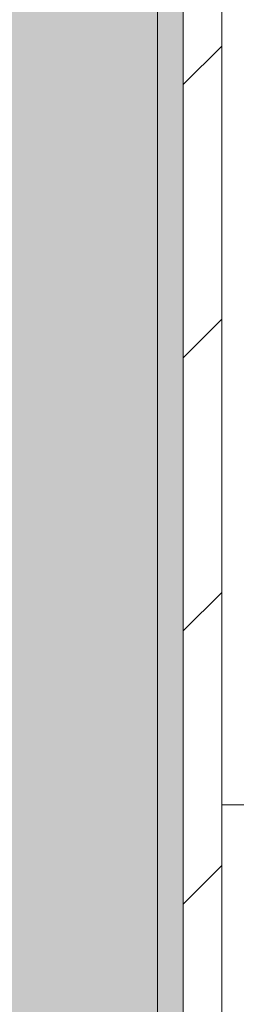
# Model space of a CAD drawing. Header units: millimetres. Extents: x 5980700 to 6194397, y -12939 to 2351883.
# Tile 55 of 124: x 6036105 to 6036189, y -7831 to -7448. Entities that reach past the tile are written whole.
import ezdxf

# ---------------------------------------------------------------- set-up
doc = ezdxf.new("R2010")
doc.units = ezdxf.units.MM
for name, color, linetype, lineweight in [('A-FLOR-PATT', 8, 'Continuous', 18), ('A-WALL', 113, 'Continuous', 18), ('A-WALL-PATT', 111, 'Continuous', 25)]:
    doc.layers.add(name, color=color, linetype=linetype, lineweight=lineweight)

# ---------------------------------------------------------------- blocks, each defined once
blk = doc.blocks.new('BE-PMSa-MOD-ARQ-CONEXAODOFUTURO-EX-000-R_rvt-1-PLANTA DE CAIMENTO DE PISOS - TÉRREO')
at = {"layer": 'A-FLOR-PATT', "lineweight": 5}
h = blk.add_hatch(dxfattribs=at)
h.set_pattern_fill('FP_19', color=71, style=0, pattern_type=2)
h.set_pattern_definition([(0, (1076.385, -4153.340999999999), (0, 450), []), (90, (1076.385, -4153.340999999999), (-450, 2.755455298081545e-14), [])])
h.paths.add_polyline_path([(-1408.117406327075, -6885.841005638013), (-1448.117406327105, -6885.841005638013), (-1448.117406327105, -6165.841005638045), (-1458.117406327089, -6165.841005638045), (-1458.117406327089, -6154.841005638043), (-1478.122472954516, -6154.841005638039), (-1478.122472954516, -6265.841005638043), (-1497.12247295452, -6265.841005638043), (-1497.12247295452, -6135.841005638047), (-1458.117406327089, -6135.841005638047), (-1458.117406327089, -6125.841005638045), (-1448.117406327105, -6125.841005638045), (-1448.117406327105, -6085.84100563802), (-1408.117406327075, -6085.84100563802), (-1408.117406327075, -6125.841005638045), (-1398.117406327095, -6125.841005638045), (-1398.117406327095, -6135.841005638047), (-1359.11233969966, -6135.841005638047), (-1359.11233969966, -6265.841005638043), (-1378.112339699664, -6265.841005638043), (-1379.117406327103, -6154.841005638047), (-1398.117406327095, -6154.841005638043), (-1398.117406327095, -6165.841005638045), (-1408.117406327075, -6165.841005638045), (-1408.117406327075, -6804.748590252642)])
h.paths.add_polyline_path([(-422.2840729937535, -6885.841005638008), (-462.2840729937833, -6885.841005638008), (-462.2840729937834, -6165.841005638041), (-472.284072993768, -6165.841005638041), (-472.284072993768, -6154.841005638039), (-492.2891396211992, -6154.841005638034), (-492.2891396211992, -6265.841005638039), (-511.2891396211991, -6265.841005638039), (-511.2891396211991, -6135.841005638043), (-472.284072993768, -6135.841005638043), (-472.284072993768, -6125.841005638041), (-462.2840729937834, -6125.841005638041), (-462.2840729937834, -6085.841005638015), (-422.2840729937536, -6085.841005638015), (-422.2840729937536, -6125.841005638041), (-412.2840729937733, -6125.841005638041), (-412.2840729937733, -6135.841005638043), (-373.2790063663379, -6135.841005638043), (-373.2790063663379, -6265.841005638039), (-392.2790063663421, -6265.841005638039), (-393.2840729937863, -6154.841005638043), (-412.2840729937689, -6154.841005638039), (-412.2840729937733, -6165.841005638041), (-422.2840729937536, -6165.841005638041), (-422.2840729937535, -6804.748590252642)])
h.paths.add_polyline_path([(563.5492603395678, -6885.841005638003), (523.5492603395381, -6885.841005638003), (523.5492603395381, -6165.841005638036), (513.5492603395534, -6165.841005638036), (513.5492603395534, -6154.84100563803), (493.5441937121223, -6154.841005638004), (493.5441937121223, -6265.841005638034), (474.5441937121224, -6265.841005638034), (474.5441937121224, -6135.841005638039), (513.5492603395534, -6135.841005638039), (513.5492603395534, -6125.841005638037), (523.5492603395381, -6125.841005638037), (523.5492603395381, -6085.841005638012), (563.5492603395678, -6085.841005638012), (563.5492603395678, -6125.841005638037), (573.5492603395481, -6125.841005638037), (573.5492603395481, -6135.841005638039), (612.5543269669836, -6135.841005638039), (612.5543269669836, -6265.841005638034), (593.5543269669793, -6265.841005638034), (592.5492603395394, -6154.841005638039), (573.5492603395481, -6154.841005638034), (573.5492603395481, -6165.841005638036), (563.5492603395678, -6165.841005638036), (563.5492603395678, -6804.748590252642)])
h.paths.add_polyline_path([(1549.382593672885, -6885.841005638), (1509.382593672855, -6885.841005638), (1509.382593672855, -6165.841005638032), (1499.38259367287, -6165.841005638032), (1499.38259367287, -6154.841005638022), (1479.377527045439, -6154.841005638), (1479.377527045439, -6265.84100563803), (1460.377527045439, -6265.84100563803), (1460.377527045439, -6135.841005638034), (1499.38259367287, -6135.841005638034), (1499.38259367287, -6125.841005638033), (1509.382593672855, -6125.841005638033), (1509.382593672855, -6085.841005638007), (1549.382593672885, -6085.841005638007), (1549.382593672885, -6125.841005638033), (1559.382593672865, -6125.841005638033), (1559.382593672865, -6135.841005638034), (1598.387660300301, -6135.841005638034), (1598.387660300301, -6265.84100563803), (1579.387660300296, -6265.84100563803), (1578.382593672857, -6154.841005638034), (1559.382593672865, -6154.84100563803), (1559.382593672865, -6165.841005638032), (1549.382593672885, -6165.841005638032), (1549.382593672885, -6839.505983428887)])
h.paths.add_polyline_path([(-3379.784072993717, -6885.841005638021), (-3419.784072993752, -6885.841005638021), (-3419.784072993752, -6165.841005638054), (-3429.784072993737, -6165.841005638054), (-3429.784072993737, -6154.841005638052), (-3449.789139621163, -6154.841005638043), (-3449.789139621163, -6265.841005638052), (-3468.789139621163, -6265.841005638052), (-3468.789139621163, -6135.841005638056), (-3429.784072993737, -6135.841005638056), (-3429.784072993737, -6125.841005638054), (-3419.784072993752, -6125.841005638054), (-3419.784072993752, -6085.841005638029), (-3379.784072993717, -6085.841005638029), (-3379.784072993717, -6125.841005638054), (-3369.784072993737, -6125.841005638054), (-3369.784072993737, -6135.841005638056), (-3330.779006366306, -6135.841005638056), (-3330.779006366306, -6265.841005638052), (-3349.779006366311, -6265.841005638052), (-3350.784072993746, -6154.841005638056), (-3369.784072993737, -6154.841005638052), (-3369.784072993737, -6165.841005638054), (-3379.784072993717, -6165.841005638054), (-3379.784072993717, -6804.748590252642)])
h.paths.add_polyline_path([(-2393.950739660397, -6885.841005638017), (-2433.950739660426, -6885.841005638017), (-2433.950739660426, -6165.841005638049), (-2443.950739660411, -6165.841005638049), (-2443.950739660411, -6154.841005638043), (-2463.955806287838, -6154.841005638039), (-2463.955806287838, -6265.841005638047), (-2482.955806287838, -6265.841005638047), (-2482.955806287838, -6135.841005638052), (-2443.950739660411, -6135.841005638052), (-2443.950739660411, -6125.84100563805), (-2433.950739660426, -6125.84100563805), (-2433.950739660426, -6085.841005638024), (-2393.950739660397, -6085.841005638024), (-2393.950739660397, -6125.84100563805), (-2383.950739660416, -6125.84100563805), (-2383.950739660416, -6135.841005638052), (-2344.945673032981, -6135.841005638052), (-2344.945673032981, -6265.841005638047), (-2363.945673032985, -6265.841005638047), (-2364.950739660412, -6154.841005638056), (-2383.950739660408, -6154.841005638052), (-2383.950739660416, -6165.841005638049), (-2393.950739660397, -6165.841005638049), (-2393.950739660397, -6804.748590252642)])
h.paths.add_polyline_path([(-1633.586260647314, -8187.825683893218), (-1326.11487301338, -8187.825683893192), (-1326.11487301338, -6915.841005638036), (-1408.117406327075, -6915.841005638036), (-1408.117406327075, -6885.841005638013), (-1222.284072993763, -6885.841005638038), (-1222.284072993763, -6915.841005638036), (-1296.11487301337, -6915.841005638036), (-1296.11487301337, -8187.825683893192), (-340.281539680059, -8187.825683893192), (-340.281539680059, -6915.841005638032), (-422.2840729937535, -6915.841005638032), (-422.2840729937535, -6885.841005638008), (-236.4507396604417, -6885.841005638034), (-236.4507396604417, -6915.841005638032), (-310.281539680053, -6915.841005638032), (-310.2815396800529, -8187.825683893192), (645.5517936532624, -8187.825683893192), (645.5517936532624, -6915.841005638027), (563.5492603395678, -6915.841005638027), (563.5492603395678, -6885.841005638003), (749.3825936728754, -6885.84100563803), (749.3825936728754, -6915.841005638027), (675.5517936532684, -6915.841005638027), (675.5517936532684, -8187.825683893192), (1631.385126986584, -8187.825683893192), (1631.385126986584, -6915.841005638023), (1549.382593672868, -6915.841005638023), (1549.382593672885, -6885.841005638), (1876.385126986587, -6885.841005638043), (1876.385126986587, -5160.841005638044), (1819.382593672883, -5160.84100563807), (1819.382593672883, -5130.841005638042), (1876.385126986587, -5130.841005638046), (1876.385126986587, -3880.841005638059), (1437.385126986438, -3880.841005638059), (1436.385126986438, -3898.231985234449), (1424.554938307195, -3898.231985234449), (1424.554938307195, -3931.218364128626), (1419.460598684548, -3931.218364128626), (1419.460598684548, -3946.925911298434), (1413.385126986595, -3946.925911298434), (1413.385126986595, -3958.858886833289), (1444.385126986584, -3958.858886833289), (1444.385126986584, -3970.828505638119), (1370.385126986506, -3970.828505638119), (1370.385126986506, -3958.948636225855), (1401.385126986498, -3958.858886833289), (1401.385126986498, -3946.925911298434), (1395.309655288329, -3946.925911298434), (1395.309655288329, -3931.218364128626), (1390.215315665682, -3931.218364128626), (1390.215315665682, -3898.231985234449), (1377.385126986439, -3897.231985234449), (1377.385126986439, -3880.841005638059), (938.3851269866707, -3880.841005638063), (938.385126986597, -5130.841005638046), (1019.382593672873, -5130.841005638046), (1019.382593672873, -5160.841005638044), (816.3825936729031, -5160.84100563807), (816.3825936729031, -5130.841005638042), (908.3851269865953, -5130.841005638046), (908.3851269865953, -3880.841005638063), (469.3851269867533, -3880.841005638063), (468.3851269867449, -3898.231985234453), (456.554938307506, -3898.231985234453), (456.554938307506, -3931.21836412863), (451.4605986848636, -3931.21836412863), (451.4605986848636, -3946.925911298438), (445.3851269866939, -3946.925911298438), (445.3851269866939, -3958.948636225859), (476.3851269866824, -3958.948636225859), (476.3851269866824, -3970.828505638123), (402.3851269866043, -3970.828505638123), (402.3851269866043, -3958.858886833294), (433.3851269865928, -3958.858886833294), (433.3851269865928, -3946.925911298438), (427.3096552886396, -3946.925911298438), (427.3096552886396, -3931.21836412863), (422.2153156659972, -3931.21836412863), (422.2153156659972, -3898.231985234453), (409.3851269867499, -3897.231985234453), (409.3851269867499, -3880.841005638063), (-29.61487301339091, -3880.841005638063), (-29.61487301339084, -5130.841005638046), (16.38259367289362, -5130.841005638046), (16.38259367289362, -5160.841005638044), (-116.6174063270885, -5160.84100563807), (-116.6174063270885, -5130.841005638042), (-59.61487301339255, -5130.841005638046), (-59.61487301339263, -3880.841005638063), (-498.6148730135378, -3880.841005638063), (-499.6148730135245, -3898.231985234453), (-511.4450616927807, -3898.231985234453), (-511.4450616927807, -3931.21836412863), (-516.5394013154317, -3931.21836412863), (-516.5394013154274, -3946.925911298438), (-522.6148730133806, -3946.925911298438), (-522.6148730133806, -3958.858886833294), (-491.6148730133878, -3958.858886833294), (-491.6148730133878, -3970.828505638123), (-565.614873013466, -3970.828505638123), (-565.614873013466, -3958.948636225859), (-534.6148730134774, -3958.858886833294), (-534.6148730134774, -3946.925911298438), (-540.6903447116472, -3946.925911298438), (-540.6903447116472, -3931.21836412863), (-545.7846843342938, -3931.21836412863), (-545.7846843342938, -3898.231985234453), (-558.6148730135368, -3897.231985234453), (-558.6148730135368, -3880.841005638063), (-997.6148730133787, -3880.841005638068), (-997.6148730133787, -5130.841005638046), (-916.6174063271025, -5130.841005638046), (-916.6174063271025, -5160.841005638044), (-1084.617406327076, -5160.84100563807), (-1084.617406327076, -5130.841005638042), (-1027.61487301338, -5130.841005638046), (-1027.614873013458, -3880.841005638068), (-1466.614873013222, -3880.841005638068), (-1467.614873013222, -3898.231985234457), (-1479.44506169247, -3898.231985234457), (-1479.44506169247, -3931.218364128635), (-1484.539401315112, -3931.218364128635), (-1484.539401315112, -3946.925911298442), (-1490.614873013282, -3946.925911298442), (-1490.614873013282, -3958.948636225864), (-1459.614873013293, -3958.948636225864), (-1459.614873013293, -3970.828505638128), (-1533.614873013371, -3970.828505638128), (-1533.614873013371, -3958.858886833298), (-1502.614873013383, -3958.858886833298), (-1502.614873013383, -3946.925911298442), (-1508.690344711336, -3946.925911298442), (-1508.690344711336, -3931.218364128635), (-1513.784684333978, -3931.218364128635), (-1513.784684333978, -3898.231985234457), (-1526.614873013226, -3897.231985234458), (-1526.614873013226, -3880.841005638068), (-1965.614873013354, -3880.841005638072), (-1965.614873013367, -5130.841005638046), (-1884.61740632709, -5130.841005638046), (-1884.61740632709, -5160.841005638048), (-2052.617406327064, -5160.84100563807), (-2052.617406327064, -5130.841005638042), (-1995.614873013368, -5130.841005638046), (-1995.614873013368, -3880.841005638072), (-2434.614873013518, -3880.841005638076), (-2435.614873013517, -3898.231985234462), (-2447.445061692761, -3898.231985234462), (-2447.445061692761, -3931.218364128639), (-2452.539401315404, -3931.218364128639), (-2452.539401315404, -3946.925911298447), (-2458.614873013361, -3946.925911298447), (-2458.614873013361, -3958.858886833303), (-2427.614873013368, -3958.858886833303), (-2427.614873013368, -3970.828505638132), (-2501.614873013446, -3970.828505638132), (-2501.614873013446, -3958.948636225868), (-2470.614873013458, -3958.858886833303), (-2470.614873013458, -3946.925911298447), (-2476.690344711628, -3946.925911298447), (-2476.690344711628, -3931.218364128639), (-2481.78468433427, -3931.218364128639), (-2481.78468433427, -3898.231985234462), (-2494.614873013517, -3897.231985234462), (-2494.614873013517, -3880.841005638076), (-2933.614873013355, -3880.841005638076), (-2933.614873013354, -5130.841005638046), (-2852.617406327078, -5130.841005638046), (-2852.617406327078, -5160.841005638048), (-2963.614873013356, -5160.841005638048), (-2963.614873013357, -3730.841005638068), (-273.614873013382, -3730.841005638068), (-273.6148730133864, -1905.841005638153), (-333.6148730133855, -1905.841005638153), (-333.6148730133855, -1920.841005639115), (-403.6148730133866, -1920.841005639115), (-403.6148730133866, -1905.841005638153), (-413.6148730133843, -1905.841005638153), (-413.6148730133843, -2645.841005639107), (-403.614873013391, -2645.841005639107), (-403.614873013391, -2656.841005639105), (-383.6098063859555, -2656.841005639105), (-383.6098063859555, -2545.841005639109), (-364.6098063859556, -2545.841005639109), (-364.6098063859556, -2675.841005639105), (-403.614873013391, -2675.841005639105), (-403.614873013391, -2685.841005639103), (-413.6148730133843, -2685.841005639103), (-413.6148730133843, -2725.841005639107), (-443.614873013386, -2725.841005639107), (-443.614873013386, -2685.841005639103), (-453.6148730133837, -2685.841005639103), (-453.6148730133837, -2675.841005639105), (-492.6199396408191, -2675.841005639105), (-492.6199396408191, -2545.841005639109), (-473.6199396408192, -2545.841005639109), (-472.6148730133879, -2656.841005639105), (-453.6148730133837, -2656.841005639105), (-453.6148730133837, -2645.841005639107), (-443.614873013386, -2645.841005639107), (-443.614873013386, -1905.841005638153), (-1243.614873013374, -1905.841005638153), (-1243.614873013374, -1920.841005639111), (-1313.614873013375, -1920.841005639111), (-1313.614873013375, -1905.841005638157), (-1861.627696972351, -1905.841005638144), (-1861.627696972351, -2730.841005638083), (-1891.627696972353, -2730.841005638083), (-1891.627696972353, -2503.341005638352), (-4291.627696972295, -2503.34100563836), (-4291.627696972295, -3602.841794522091), (-4115.616662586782, -3602.841794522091), (-4115.616662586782, -3918.841794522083), (-4291.627696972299, -3918.841794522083), (-4291.62769697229, -6885.841005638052), (-4179.784072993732, -6885.841005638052), (-4179.784072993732, -6915.841005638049), (-4291.62769697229, -6915.841005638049), (-4291.62769697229, -8187.825683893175), (-3297.781539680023, -8187.825683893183), (-3297.781539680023, -6915.841005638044), (-3379.784072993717, -6915.841005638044), (-3379.784072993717, -6885.841005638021), (-3193.950739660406, -6885.841005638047), (-3193.950739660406, -6915.841005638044), (-3267.781539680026, -6915.841005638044), (-3267.781539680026, -8187.825683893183), (-2311.948206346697, -8187.825683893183), (-2311.948206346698, -6915.84100563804), (-2393.950739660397, -6915.84100563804), (-2393.950739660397, -6885.841005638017), (-2208.117406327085, -6885.841005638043), (-2208.117406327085, -6915.84100563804), (-2281.948206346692, -6915.84100563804), (-2281.948206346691, -8187.825683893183), (-1634.040783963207, -8187.825683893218)])
h.paths.add_polyline_path([(1081.283969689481, -8177.824964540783), (974.2429165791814, -8177.757752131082), (969.89444838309, -8176.62737626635), (962.5990053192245, -8171.491896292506), (958.4892938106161, -8163.573126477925), (957.9528572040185, -8159.112278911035), (958.3458896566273, -8046.283814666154), (960.307945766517, -8039.866218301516), (963.7283128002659, -8032.919235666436), (963.7283128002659, -7942.145418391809), (961.4375489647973, -7935.578149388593), (960.4463710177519, -7926.6496358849), (961.5940795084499, -7650.620109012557), (964.0656786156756, -7630.220274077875), (974.8299487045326, -7602.120334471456), (992.0949357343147, -7577.474922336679), (1014.827323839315, -7557.759074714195), (1044.094972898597, -7543.599703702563), (1071.00633885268, -7537.47041637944), (1104.593384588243, -7534.802663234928), (1150.72110646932, -7533.999939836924), (1177.139309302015, -7534.536061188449), (1217.145192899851, -7537.754905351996), (1245.244404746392, -7544.159408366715), (1272.081338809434, -7557.769795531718), (1294.810519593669, -7577.489024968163), (1312.071615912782, -7602.136909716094), (1322.831558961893, -7630.238285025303), (1326.446371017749, -7660.111296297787), (1325.461348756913, -7935.551189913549), (1322.756520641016, -7944.035336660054), (1322.75652064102, -8032.919235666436), (1327.175489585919, -8039.484241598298), (1328.701960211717, -8047.249322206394), (1328.191987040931, -8166.732035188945), (1324.318356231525, -8173.441360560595), (1317.609030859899, -8177.314991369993), (1313.735400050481, -8177.824964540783)])
h.paths.add_polyline_path([(327.9020667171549, -8177.824964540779), (-11.59041675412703, -8177.757752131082), (-15.938884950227, -8176.627376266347), (-23.23432801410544, -8171.491896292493), (-27.34403952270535, -8163.573126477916), (-27.88047612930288, -8159.11227891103), (-27.48744367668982, -8046.283814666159), (-25.52538756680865, -8039.866218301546), (-22.10502053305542, -8032.919235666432), (-22.10502053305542, -7942.145418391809), (-24.39578436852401, -7935.578149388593), (-25.38696231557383, -7926.649635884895), (-24.23925382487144, -7650.620109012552), (-21.76765471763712, -7630.220274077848), (-11.00338462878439, -7602.120334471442), (6.261602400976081, -7577.474922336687), (28.99399050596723, -7557.759074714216), (58.26163956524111, -7543.599703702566), (85.1730055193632, -7537.470416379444), (118.760051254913, -7534.802663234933), (164.8877731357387, -7533.999939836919), (197.9780157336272, -7535.04143530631), (231.3118595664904, -7537.754905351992), (259.4110714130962, -7544.159408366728), (286.2480054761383, -7557.769795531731), (308.9771862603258, -7577.48902496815), (326.2382825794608, -7602.136909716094), (336.9982256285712, -7630.238285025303), (340.613037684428, -7660.111296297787), (339.6280154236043, -7935.551189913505), (336.9231873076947, -7944.035336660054), (336.923187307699, -8032.919235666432), (341.3421562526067, -8039.484241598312), (342.8686268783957, -8047.249322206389), (342.3586537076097, -8166.73203518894), (338.4850228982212, -8173.441360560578), (331.7756975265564, -8177.314991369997)])
h.paths.add_polyline_path([(-992.9312666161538, -8177.824964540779), (-1001.772218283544, -8176.627376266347), (-1009.067661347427, -8171.491896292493), (-1013.177372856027, -8163.573126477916), (-1013.713809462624, -8159.11227891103), (-1013.320777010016, -8046.283814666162), (-1011.358720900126, -8039.866218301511), (-1007.938353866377, -8032.919235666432), (-1007.938353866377, -7942.145418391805), (-1010.229117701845, -7935.57814938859), (-1011.220295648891, -7926.649635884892), (-1010.072587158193, -7650.620109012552), (-1007.600988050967, -7630.22027407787), (-996.8367179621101, -7602.120334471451), (-979.5717309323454, -7577.474922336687), (-956.8393428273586, -7557.75907471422), (-927.5716937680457, -7543.599703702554), (-900.6603278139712, -7537.470416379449), (-867.0732820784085, -7534.802663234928), (-820.9455601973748, -7533.999939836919), (-794.5273573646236, -7534.536061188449), (-754.5214737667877, -7537.754905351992), (-726.4222619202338, -7544.159408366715), (-699.5853278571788, -7557.769795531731), (-676.8561470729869, -7577.489024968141), (-659.5950507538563, -7602.136909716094), (-648.8351077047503, -7630.238285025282), (-645.2202956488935, -7660.111296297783), (-646.2053179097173, -7935.55118991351), (-648.9101460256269, -7944.035336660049), (-648.9101460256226, -8032.919235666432), (-644.4911770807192, -8039.484241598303), (-642.9647064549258, -8047.249322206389), (-643.4746796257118, -8166.73203518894), (-647.3483104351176, -8173.441360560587), (-654.0576358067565, -8177.314991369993), (-661.1148590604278, -8177.824964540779), (-979.7632562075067, -8177.824964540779)])
h.paths.add_polyline_path([(-1863.06921016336, -8177.824964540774), (-1973.078744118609, -8177.757752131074), (-1977.427212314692, -8176.627376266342), (-1984.722655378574, -8171.491896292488), (-1988.832366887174, -8163.573126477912), (-1989.368803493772, -8159.112278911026), (-1988.975771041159, -8046.283814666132), (-1987.013714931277, -8039.866218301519), (-1983.593347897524, -8032.919235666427), (-1983.593347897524, -7942.145418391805), (-1985.884111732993, -7935.578149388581), (-1986.875289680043, -7926.649635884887), (-1985.72758118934, -7650.620109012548), (-1983.255982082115, -7630.22027407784), (-1972.491711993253, -7602.120334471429), (-1955.226724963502, -7577.474922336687), (-1932.494336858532, -7557.75907471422), (-1903.22668779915, -7543.599703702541), (-1876.315321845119, -7537.470416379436), (-1842.728276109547, -7534.802663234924), (-1796.60055422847, -7533.999939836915), (-1770.182351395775, -7534.53606118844), (-1730.176467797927, -7537.754905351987), (-1702.077255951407, -7544.159408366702), (-1675.240321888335, -7557.769795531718), (-1652.511141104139, -7577.489024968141), (-1635.250044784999, -7602.136909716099), (-1624.449879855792, -7630.570680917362), (-1620.875289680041, -7660.111296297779), (-1621.860311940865, -7935.551189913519), (-1624.565140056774, -7944.035336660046), (-1624.56514005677, -8032.919235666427), (-1620.146171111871, -8039.484241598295), (-1618.619700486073, -8047.249322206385), (-1619.129673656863, -8166.732035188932), (-1623.003304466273, -8173.441360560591), (-1629.712629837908, -8177.314991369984), (-1633.586260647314, -8177.824964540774)])
h.paths.add_polyline_path([(-2619.419593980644, -8177.82496454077), (-2958.912077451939, -8177.75775213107), (-2963.260545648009, -8176.627376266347), (-2970.555988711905, -8171.491896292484), (-2974.665700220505, -8163.573126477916), (-2975.202136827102, -8159.112278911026), (-2974.809104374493, -8046.283814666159), (-2972.847048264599, -8039.866218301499), (-2969.426681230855, -8032.919235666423), (-2969.426681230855, -7942.145418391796), (-2971.717445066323, -7935.578149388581), (-2972.708623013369, -7926.343502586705), (-2971.56091452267, -7650.620109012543), (-2969.089315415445, -7630.220274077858), (-2958.325045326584, -7602.120334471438), (-2941.060058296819, -7577.474922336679), (-2918.327670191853, -7557.759074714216), (-2889.060021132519, -7543.599703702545), (-2862.148655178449, -7537.470416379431), (-2828.561609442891, -7534.802663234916), (-2782.4338875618, -7533.999939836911), (-2756.015684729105, -7534.536061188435), (-2716.009801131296, -7537.754905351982), (-2687.910589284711, -7544.159408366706), (-2661.073655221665, -7557.769795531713), (-2638.344474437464, -7577.489024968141), (-2621.08337811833, -7602.136909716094), (-2610.323435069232, -7630.23828502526), (-2606.708623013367, -7660.111296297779), (-2607.693645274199, -7935.551189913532), (-2610.398473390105, -7944.035336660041), (-2610.3984733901, -8032.919235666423), (-2605.979504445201, -8039.48424159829), (-2604.453033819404, -8047.24932220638), (-2604.963006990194, -8166.732035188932), (-2608.836637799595, -8173.441360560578), (-2615.545963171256, -8177.314991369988)])
h.paths.add_polyline_path([(-3630.1498973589, -8105.84028628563), (-3969.023528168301, -8105.330313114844), (-3975.732853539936, -8101.456682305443), (-3979.606484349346, -8094.747356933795), (-3980.116457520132, -8090.87372612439), (-3980.116457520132, -7975.264643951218), (-3978.589986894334, -7967.499563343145), (-3974.171017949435, -7960.934557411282), (-3974.171017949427, -7871.338078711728), (-3976.875846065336, -7863.56651165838), (-3977.860868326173, -7854.637361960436), (-3976.712378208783, -7578.635430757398), (-3974.171017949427, -7558.057631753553), (-3963.48611322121, -7530.152231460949), (-3944.369171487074, -7503.894264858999), (-3919.652445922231, -7483.835936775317), (-3896.658902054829, -7472.174730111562), (-3866.537949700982, -7465.428494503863), (-3828.55380661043, -7462.551382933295), (-3781.621430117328, -7462.015261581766), (-3756.007881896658, -7462.817984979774), (-3721.171753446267, -7465.770227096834), (-3693.081068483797, -7472.168114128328), (-3666.241821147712, -7485.77439645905), (-3643.509433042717, -7505.490244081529), (-3626.244446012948, -7530.135656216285), (-3615.142810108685, -7561.020111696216), (-3611.858645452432, -7588.126618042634), (-3612.852046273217, -7863.593471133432), (-3615.142810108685, -7872.075620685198), (-3615.142810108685, -7962.107780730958), (-3611.722443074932, -7967.881540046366), (-3609.760386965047, -7974.299136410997), (-3609.367354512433, -7980.998444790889), (-3609.903791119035, -8091.58844822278), (-3614.013502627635, -8099.507218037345), (-3621.308945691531, -8104.642698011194), (-3625.657413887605, -8105.77307387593)])
h.paths.add_polyline_path([(-2052.617406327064, -5960.841005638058), (-2092.617406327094, -5960.841005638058), (-2092.617406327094, -5920.841005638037), (-2102.617406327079, -5920.841005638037), (-2102.617406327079, -5910.841005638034), (-2141.62247295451, -5910.841005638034), (-2141.62247295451, -5780.841005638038), (-2122.62247295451, -5780.841005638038), (-2121.61740632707, -5891.841005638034), (-2102.617406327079, -5891.841005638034), (-2102.617406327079, -5880.841005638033), (-2092.617406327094, -5880.841005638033), (-2092.617406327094, -5160.84100563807), (-2052.617406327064, -5160.84100563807), (-2052.617406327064, -5880.841005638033), (-2042.61740632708, -5880.841005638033), (-2042.61740632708, -5891.841005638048), (-2022.612339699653, -5891.84100563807), (-2022.612339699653, -5780.841005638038), (-2003.612339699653, -5780.841005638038), (-2003.612339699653, -5910.841005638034), (-2042.61740632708, -5910.841005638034), (-2042.61740632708, -5920.841005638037), (-2052.617406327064, -5920.841005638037)])
h.paths.add_polyline_path([(-116.6174063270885, -5960.841005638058), (-156.6174063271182, -5960.841005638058), (-156.6174063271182, -5920.841005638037), (-166.6174063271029, -5920.841005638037), (-166.6174063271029, -5910.841005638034), (-205.6224729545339, -5910.841005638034), (-205.622472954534, -5780.841005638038), (-186.6224729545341, -5780.841005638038), (-185.6174063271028, -5891.841005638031), (-166.6174063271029, -5891.841005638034), (-166.6174063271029, -5880.841005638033), (-156.6174063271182, -5880.841005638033), (-156.6174063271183, -5160.84100563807), (-116.6174063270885, -5160.84100563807), (-116.6174063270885, -5880.841005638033), (-106.6174063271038, -5880.841005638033), (-106.6174063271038, -5891.841005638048), (-86.61233969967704, -5891.84100563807), (-86.61233969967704, -5780.841005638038), (-67.61233969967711, -5780.841005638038), (-67.61233969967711, -5910.841005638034), (-106.6174063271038, -5910.841005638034), (-106.6174063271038, -5920.841005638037), (-116.6174063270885, -5920.841005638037)])
h.paths.add_polyline_path([(776.3825936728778, -5960.841005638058), (776.3825936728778, -5920.841005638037), (766.382593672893, -5920.841005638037), (766.382593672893, -5910.841005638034), (727.3775270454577, -5910.841005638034), (727.3775270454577, -5780.841005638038), (746.3775270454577, -5780.841005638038), (747.3825936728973, -5891.841005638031), (766.382593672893, -5891.841005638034), (766.382593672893, -5880.841005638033), (776.3825936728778, -5880.841005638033), (776.3825936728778, -5160.84100563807), (816.3825936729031, -5160.84100563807), (816.3825936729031, -5880.841005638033), (826.3825936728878, -5880.841005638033), (826.3825936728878, -5891.841005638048), (846.3876603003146, -5891.84100563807), (846.3876603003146, -5780.841005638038), (865.3876603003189, -5780.841005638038), (865.3876603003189, -5910.841005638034), (826.3825936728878, -5910.841005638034), (826.3825936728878, -5920.841005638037), (816.3825936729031, -5920.841005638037), (816.3825936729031, -5960.841005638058)])
h.paths.add_polyline_path([(1819.382593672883, -5960.841005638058), (1779.382593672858, -5960.841005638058), (1779.382593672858, -5920.841005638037), (1769.382593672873, -5920.841005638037), (1769.382593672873, -5910.841005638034), (1730.377527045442, -5910.841005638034), (1730.377527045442, -5780.841005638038), (1749.377527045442, -5780.841005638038), (1750.382593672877, -5891.841005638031), (1769.382593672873, -5891.841005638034), (1769.382593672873, -5880.841005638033), (1779.382593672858, -5880.841005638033), (1779.382593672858, -5160.84100563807), (1819.382593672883, -5160.84100563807), (1819.382593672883, -5880.841005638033), (1829.382593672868, -5880.841005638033), (1829.382593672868, -5891.841005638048), (1849.387660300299, -5891.84100563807), (1849.387660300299, -5780.841005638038), (1868.387660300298, -5780.841005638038), (1868.387660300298, -5910.841005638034), (1829.382593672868, -5910.841005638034), (1829.382593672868, -5920.841005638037), (1819.382593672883, -5920.841005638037)])
h.paths.add_polyline_path([(-1084.617406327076, -5960.841005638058), (-1124.617406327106, -5960.841005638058), (-1124.617406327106, -5920.841005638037), (-1134.617406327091, -5920.841005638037), (-1134.617406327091, -5910.841005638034), (-1173.622472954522, -5910.841005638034), (-1173.622472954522, -5780.841005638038), (-1154.622472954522, -5780.841005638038), (-1153.617406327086, -5891.841005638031), (-1134.617406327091, -5891.841005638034), (-1134.617406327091, -5880.841005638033), (-1124.617406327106, -5880.841005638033), (-1124.617406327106, -5160.84100563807), (-1084.617406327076, -5160.84100563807), (-1084.617406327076, -5880.841005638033), (-1074.617406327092, -5880.841005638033), (-1074.617406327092, -5891.841005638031), (-1054.612339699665, -5891.841005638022), (-1054.612339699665, -5780.841005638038), (-1035.612339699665, -5780.841005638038), (-1035.612339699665, -5910.841005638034), (-1074.617406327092, -5910.841005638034), (-1074.617406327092, -5920.841005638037), (-1084.617406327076, -5920.841005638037)])
h.paths.add_polyline_path([(-3110.634122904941, -2404.163055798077), (-3089.559253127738, -2402.354946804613), (-3132.171954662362, -2402.354946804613)])
h.paths.add_polyline_path([(-2291.627696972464, -2404.163055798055), (-2270.089865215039, -2402.35494680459), (-2313.165528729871, -2402.35494680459)])
h.paths.add_polyline_path([(-3853.61484510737, -2404.163055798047), (-3832.077013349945, -2402.354946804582), (-3875.152676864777, -2402.354946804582)])
h.paths.add_polyline_path([(-3142.339160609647, -2401.501406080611), (-3183.55053015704, -2395.193534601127), (-3167.436312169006, -2399.394490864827)])
h.paths.add_polyline_path([(-2323.332734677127, -2401.501406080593), (-2364.544104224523, -2395.193534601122), (-2348.429886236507, -2399.394490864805)])
h.paths.add_polyline_path([(-3885.319882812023, -2401.501406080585), (-3924.116436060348, -2395.82307415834), (-3910.41703437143, -2399.394490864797)])
h.paths.add_polyline_path([(-3078.929085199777, -2401.501406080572), (-3053.233014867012, -2399.238353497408), (-3040.810482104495, -2395.666917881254), (-3078.059864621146, -2401.36836192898)])
h.paths.add_polyline_path([(-2259.922659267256, -2401.50140608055), (-2234.825507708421, -2399.394490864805), (-2218.711289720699, -2395.193534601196), (-2246.15749904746, -2399.394490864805)])
h.paths.add_polyline_path([(-3821.909807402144, -2401.501406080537), (-3790.606665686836, -2397.776597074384), (-3791.218334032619, -2396.803725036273), (-3808.144647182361, -2399.394490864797)])
h.paths.add_polyline_path([(-3195.652806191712, -2392.038486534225), (-3231.517499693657, -2380.53997742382), (-3221.157028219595, -2385.389568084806)])
h.paths.add_polyline_path([(-2376.646380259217, -2392.038486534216), (-2412.511073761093, -2380.539977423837), (-2402.150602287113, -2385.389568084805)])
h.paths.add_polyline_path([(-3938.633528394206, -2392.038486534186), (-3974.498221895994, -2380.539977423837), (-3964.137750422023, -2385.38956808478)])
h.paths.add_polyline_path([(-3025.615439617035, -2392.038486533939), (-3000.111217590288, -2385.389568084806), (-2989.750746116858, -2380.539977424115), (-3004.87697517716, -2385.389568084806)])
h.paths.add_polyline_path([(-3768.596161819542, -2392.038486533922), (-3743.091939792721, -2385.389568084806), (-3732.731468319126, -2380.539977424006), (-3747.857697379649, -2385.389568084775)])
h.paths.add_polyline_path([(-2206.609013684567, -2392.038486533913), (-2181.104791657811, -2385.389568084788), (-2170.744320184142, -2380.539977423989), (-2185.870549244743, -2385.389568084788)])
h.paths.add_polyline_path([(-2155.670651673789, -2373.484205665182), (-2133.355084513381, -2363.038603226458), (-2133.355084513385, -2361.809115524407), (-2135.705106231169, -2363.038603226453)])
h.paths.add_polyline_path([(-3717.6577998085, -2373.484205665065), (-3695.342232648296, -2363.038603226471), (-3695.342232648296, -2361.809115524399), (-3697.69225436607, -2363.038603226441)])
h.paths.add_polyline_path([(-2974.677077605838, -2373.484205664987), (-2952.361510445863, -2363.038603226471), (-2952.361510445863, -2361.809115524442), (-2954.711532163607, -2363.038603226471)])
h.paths.add_polyline_path([(-2866.444849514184, -2185.219820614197), (-2866.538478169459, -2184.601973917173), (-2866.538478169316, -2185.01231778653)])
h.paths.add_polyline_path([(-2047.43842358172, -2185.219820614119), (-2047.532052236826, -2184.601973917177), (-2047.532052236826, -2185.012317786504)])
h.paths.add_polyline_path([(-3609.42557171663, -2185.219820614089), (-3609.519200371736, -2184.601973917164), (-3609.519200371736, -2185.012317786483)])
h.paths.add_polyline_path([(-2883.407863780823, -2148.720022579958), (-2884.10884218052, -2147.229009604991), (-2884.10884218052, -2147.845730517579)])
h.paths.add_polyline_path([(-3626.38858598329, -2148.720022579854), (-3629.681118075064, -2144.157919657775), (-3627.089564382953, -2147.845730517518)])
h.paths.add_polyline_path([(-2064.401437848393, -2148.720022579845), (-2065.102416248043, -2147.229009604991), (-2065.102416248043, -2147.845730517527)])
h.paths.add_polyline_path([(-2910.729698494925, -2115.682279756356), (-2913.073377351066, -2112.904930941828), (-2913.073377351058, -2113.807924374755)])
h.paths.add_polyline_path([(-2091.723272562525, -2115.682279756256), (-2094.066951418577, -2112.904930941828), (-2094.066951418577, -2113.80792437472)])
h.paths.add_polyline_path([(-3653.710420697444, -2115.682279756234), (-3656.054099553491, -2112.904930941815), (-3656.054099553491, -2113.807924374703)])
h.paths.add_polyline_path([(-2946.813568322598, -2087.775475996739), (-2952.361510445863, -2083.643408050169), (-2952.361510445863, -2084.872895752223)])
h.paths.add_polyline_path([(-3689.794290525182, -2087.775475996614), (-3695.342232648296, -2083.643408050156), (-3695.342232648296, -2084.872895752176)])
h.paths.add_polyline_path([(-2127.807142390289, -2087.775475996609), (-2133.355084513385, -2083.643408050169), (-2133.355084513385, -2084.87289575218)])
h.paths.add_polyline_path([(-2412.511073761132, -2066.142033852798), (-2376.64638025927, -2054.643524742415), (-2402.150602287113, -2061.292443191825)])
h.paths.add_polyline_path([(-3974.498221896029, -2066.142033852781), (-3938.633528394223, -2054.643524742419), (-3964.137750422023, -2061.292443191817)])
h.paths.add_polyline_path([(-3231.517499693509, -2066.142033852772), (-3195.652806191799, -2054.64352474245), (-3221.15702821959, -2061.292443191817)])
h.paths.add_polyline_path([(-2989.750746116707, -2066.142033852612), (-3000.111217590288, -2061.292443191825), (-3025.615439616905, -2054.643524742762), (-3000.111217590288, -2062.820383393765)])
h.paths.add_polyline_path([(-2170.744320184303, -2066.142033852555), (-2181.104791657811, -2061.292443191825), (-2206.609013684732, -2054.643524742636), (-2181.104791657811, -2062.82038339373)])
h.paths.add_polyline_path([(-3732.731468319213, -2066.142033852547), (-3743.091939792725, -2061.292443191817), (-3768.59616181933, -2054.643524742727), (-3743.091939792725, -2062.820383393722)])
h.paths.add_polyline_path([(-3926.531252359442, -2051.488476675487), (-3885.319882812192, -2045.180605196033), (-3910.417034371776, -2047.287520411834), (-3924.116436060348, -2050.858937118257)])
h.paths.add_polyline_path([(-2364.544104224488, -2051.488476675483), (-2323.332734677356, -2045.180605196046), (-2348.429886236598, -2047.287520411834)])
h.paths.add_polyline_path([(-3183.55053015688, -2051.488476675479), (-3142.33916060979, -2045.180605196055), (-3167.436312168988, -2047.287520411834)])
h.paths.add_polyline_path([(-2218.711289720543, -2051.48847667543), (-2234.614845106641, -2047.342439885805), (-2234.614845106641, -2049.054255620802)])
h.paths.add_polyline_path([(-3780.698437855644, -2051.4884766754), (-3796.812655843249, -2047.287520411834), (-3808.144647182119, -2047.287520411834), (-3796.812655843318, -2049.022011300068)])
h.paths.add_polyline_path([(-3072.614845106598, -2046.147071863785), (-3073.293874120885, -2045.653683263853), (-3073.293874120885, -2046.043138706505)])
h.paths.add_polyline_path([(-3089.096291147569, -2044.327064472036), (-3110.634122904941, -2042.518955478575), (-3132.171954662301, -2044.327064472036), (-3110.634122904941, -2044.327064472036)])
h.paths.add_polyline_path([(-3872.614845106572, -2044.327064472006), (-3873.293874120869, -2044.171017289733), (-3873.293874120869, -2044.327064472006)])
at = {"layer": 'A-WALL', "lineweight": 5}
h = blk.add_hatch(color=9, dxfattribs=at)
h.paths.add_polyline_path([(-4316.627696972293, -8187.825683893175), (-4306.6276969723, -8187.825683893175), (-4306.6276969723, -3883.841794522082), (-4316.627696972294, -3883.841794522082), (-4316.627696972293, -8142.74533134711)])
h.paths.add_polyline_path([(-4316.627696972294, -3873.141794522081), (-4306.6276969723, -3873.141794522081), (-4306.6276969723, -3648.541794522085), (-4316.627696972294, -3648.541794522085), (-4316.627696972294, -3746.470324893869)])
h.paths.add_polyline_path([(-4316.627696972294, -3637.841794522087), (-4306.6276969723, -3637.841794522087), (-4306.6276969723, -1958.841794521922), (-4316.627696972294, -1958.841794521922), (-4316.627696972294, -3627.841794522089)])
h.paths.add_polyline_path([(-4316.627696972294, -1948.141794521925), (-4306.6276969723, -1948.141794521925), (-4306.6276969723, -1900.841005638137), (-4316.627696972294, -1900.841005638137)])
at = {"layer": 'A-WALL-PATT', "lineweight": 5}
blk.add_hatch(color=57, dxfattribs=at).paths.add_polyline_path([(-4406.627696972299, -8187.825683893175), (-4316.627696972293, -8187.825683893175), (-4316.627696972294, -3883.841794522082), (-4406.616662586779, -3883.841794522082), (-4406.616662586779, -3873.141794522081), (-4316.627696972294, -3873.141794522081), (-4316.627696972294, -3648.541794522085), (-4406.616662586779, -3648.541794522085), (-4406.616662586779, -3637.841794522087), (-4316.627696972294, -3637.841794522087), (-4316.627696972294, -1958.841794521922), (-4406.616662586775, -1958.841794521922), (-4406.616662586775, -1948.141794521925), (-4316.627696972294, -1948.141794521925), (-4316.627696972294, -1900.841005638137), (-4406.627696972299, -1900.841005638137), (-4406.627696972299, -8142.74533134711)])
h = blk.add_hatch(dxfattribs=at)
h.set_pattern_fill('FP_14', color=252, style=0, pattern_type=2)
h.set_pattern_definition([(45, (0, 0), (-53.03300858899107, 53.03300858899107), [])])
h.paths.add_polyline_path([(-4306.6276969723, -8187.825683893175), (-4291.62769697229, -8187.825683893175), (-4291.627696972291, -3883.841794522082), (-4306.6276969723, -3883.841794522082), (-4306.6276969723, -8156.466721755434)])
h.paths.add_polyline_path([(-4306.6276969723, -3873.141794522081), (-4294.666662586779, -3873.141794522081), (-4291.627696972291, -3871.883013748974), (-4291.627696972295, -3649.800575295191), (-4294.666662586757, -3648.541794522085), (-4306.6276969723, -3648.541794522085), (-4306.6276969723, -3870.007837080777)])
h.paths.add_polyline_path([(-4291.627696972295, -3637.841794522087), (-4291.627696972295, -1958.841794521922), (-4306.6276969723, -1958.841794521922), (-4306.6276969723, -3637.841794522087), (-4294.666662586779, -3637.841794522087)])
h.paths.add_polyline_path([(-4306.6276969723, -1948.141794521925), (-4294.666662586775, -1948.141794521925), (-4291.627696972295, -1946.883013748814), (-4291.627696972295, -1900.841005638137), (-4306.6276969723, -1900.841005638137), (-4306.6276969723, -1945.007837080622)])
at = {"layer": 'A-WALL', "color": 90, "lineweight": 5}
for p, q in [((-4316.627696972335, -8187.825683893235), (-4316.627696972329, -3883.841794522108)), ((-4306.627696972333, -8187.825683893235), (-4306.627696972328, -3883.841794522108))]:
    blk.add_line(p, q, dxfattribs=at)
at = {"layer": 'A-WALL', "color": 130, "lineweight": 9}
blk.add_line((-4291.627696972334, -8187.825683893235), (-4291.627696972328, -3883.841794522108), dxfattribs=at)

msp = doc.modelspace()

# ---------------------------------------------------------------- block references
at = {"lineweight": 5}
msp.add_blockref('BE-PMSa-MOD-ARQ-CONEXAODOFUTURO-EX-000-R_rvt-1-PLANTA DE CAIMENTO DE PISOS - TÉRREO', (6040474.816446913, 0), dxfattribs=at)

doc.saveas('drawing.dxf')
